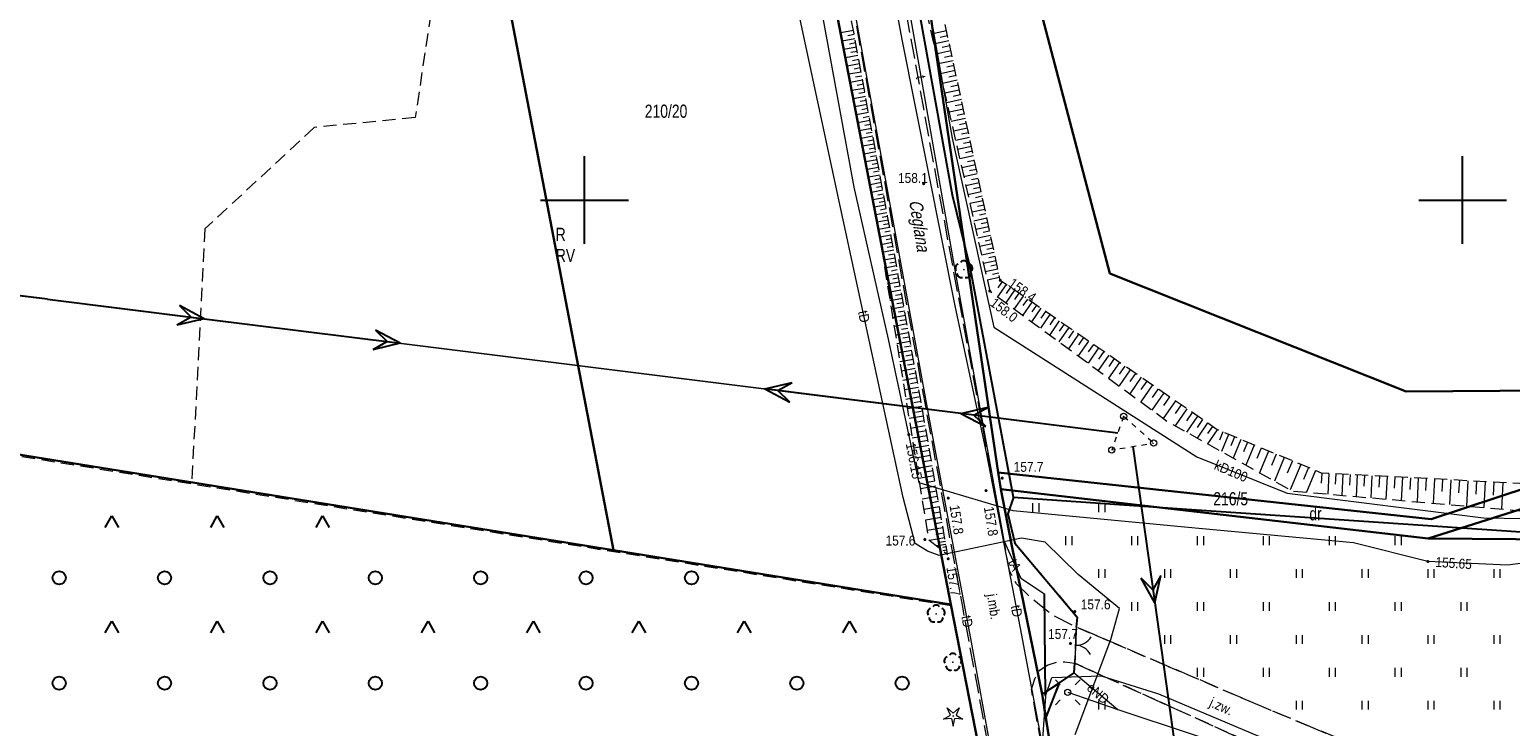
# Model space of a CAD drawing. Header units: metres. Extents: x 5548743 to 5556416, y 5707500 to 5714000.
# Tile 63 of 203: x 5554537 to 5554705, y 5709440 to 5709519. Entities that reach past the tile are written whole.
import ezdxf
from ezdxf.enums import TextEntityAlignment as Align

# ---------------------------------------------------------------- set-up
doc = ezdxf.new("R2010")
doc.units = ezdxf.units.M
doc.header["$MEASUREMENT"] = 0
for name, pattern in [('1.5_0.75', [2.25, 1.5, -0.75]), ('2.25_0.75', [3, 2.25, -0.75]), ('219-1000', [0]), ('otob_1000', [0]), ('suep_wn_1000', [0]), ('supp_1000', [1.25, 0.625, -0.625])]:
    doc.linetypes.add(name, pattern=pattern)
doc.layers.get('0').update_dxf_attribs({"color": 2, "linetype": 'CONTINUOUS', "lineweight": 5})
for name, color, linetype in [('000 Inne (niezydentyfikowane)', 7, 'CONTINUOUS'), ('209-oznaczenie konturu klasyfikacyjnego', 7, 'CONTINUOUS'), ('210-oznaczenie konturu użytku gruntowego', 7, 'CONTINUOUS'), ('211-numer działki ewidencyjnej', 7, 'CONTINUOUS'), ('217-kontur klasyfikacyjny', 7, 'CONTINUOUS'), ('218-kontur użytku gruntowego', 7, 'CONTINUOUS'), ('219-działka ewidencyjna', 7, 'CONTINUOUS'), ('994-Nazwa ulicy', 7, 'CONTINUOUS'), ('brama', 7, 'CONTINUOUS'), ('drzewo iglaste', 7, 'CONTINUOUS'), ('drzewo liściaste', 7, 'CONTINUOUS'), ('jezdnia', 7, 'CONTINUOUS'), ('jezdnia-Atr17', 7, 'CONTINUOUS'), ('latarnia', 7, 'CONTINUOUS'), ('obudowa ochronna przewodu', 7, 'CONTINUOUS'), ('ogrodzenie trwałe', 7, 'CONTINUOUS'), ('pikieta naturalna', 7, 'CONTINUOUS'), ('pikieta naturalna-Atr2', 7, 'CONTINUOUS'), ('przewód elektroenergetyczny podziemny', 7, 'CONTINUOUS'), ('przewód elektroenergetyczny podziemny-Atr1', 7, 'CONTINUOUS'), ('przewód elektroenergetyczny wysokiego napięcia', 7, 'CONTINUOUS'), ('przewód kanalizacyjny', 7, 'CONTINUOUS'), ('przewód kanalizacyjny-Atr1', 7, 'CONTINUOUS'), ('przewód telekomunikacyjny podziemny', 7, 'CONTINUOUS'), ('przewód telekomunikacyjny podziemny-Atr1', 7, 'CONTINUOUS'), ('rzedna', 7, 'CONTINUOUS'), ('rzedna-Atr2', 7, 'CONTINUOUS'), ('skarpa nieumocniona', 7, 'CONTINUOUS'), ('słup przewodów napowietrznych', 7, 'CONTINUOUS'), ('teren zalesiony', 7, 'CONTINUOUS'), ('trawnik', 7, 'CONTINUOUS'), ('Wstawianie ramki sekcyjnej z opisem', 7, 'CONTINUOUS')]:
    doc.layers.add(name, color=color, linetype=linetype)
doc.styles.get("Standard").update_dxf_attribs({"font": 'Working1250', "width": 0.75})
doc.linetypes.add('902-1000', pattern='A,5,0,[1,ksztalty.shx,S=1,R=0,X=0,Y=0],5', length=10)

# ---------------------------------------------------------------- blocks, each defined once
blk = doc.blocks.new('TU04')
at = {"color": 0, "linetype": 'Continuous', "lineweight": 13}
for p, q in [((0, 0), (0, 1)), ((0.7, 0), (0.7, 1))]:
    blk.add_line(p, q, dxfattribs=at)
blk = doc.blocks.new('SUEP3')
at = {"color": 0, "linetype": 'Continuous'}
for p, q in [((0, 0), (18.004, 0)), ((18.004, 0), (15.004, 1.125)), ((15.004, 1.125), (16.504, 0)), ((18.004, 0), (15.004, -1.125)), ((16.504, 0), (15.004, -1.125)), ((18.004, 0), (40.504, 0)), ((40.504, 0), (37.504, 1.125)), ((37.504, 1.125), (39.004, 0)), ((40.504, 0), (37.504, -1.125)), ((39.004, 0), (37.504, -1.125))]:
    blk.add_line(p, q, dxfattribs=at)
blk = doc.blocks.new('SM05')
at = {"color": 0, "linetype": 'Continuous', "lineweight": 13}
blk.add_circle((0, 0), 0.35, dxfattribs=at)
blk = doc.blocks.new('SM01')
at = {"color": 0, "linetype": 'Continuous', "lineweight": 13}
for p, q in [((-0.848, 0.848), (-1.414, 1.414)), ((0.849, 0.848), (1.414, 1.414)), ((-0.848, -0.849), (-1.414, -1.414)), ((0.849, -0.849), (1.414, -1.414))]:
    blk.add_line(p, q, dxfattribs=at)
blk.add_circle((0, 0), 0.35, dxfattribs=at)
blk = doc.blocks.new('US15')
at = {"color": 0, "linetype": 'Continuous', "lineweight": 13}
blk.add_circle((0, 0), 0.35, dxfattribs=at)
blk = doc.blocks.new('PW01')
at = {"linetype": 'Continuous', "lineweight": 13}
h = blk.add_hatch(color=0, dxfattribs=at)
edge = h.paths.add_edge_path()
edge.add_arc((0, 0), 0.18, 0, 360)
blk = doc.blocks.new('OK02')
at = {"color": 0, "linetype": 'Continuous', "lineweight": 0}
for centre, start, end in [((-2, 0), 0, 60), ((2, 0), 120, 180)]:
    blk.add_arc(centre, 2, start, end, dxfattribs=at)
blk = doc.blocks.new('OP021')
at = {"linetype": 'Continuous', "lineweight": 13}
h = blk.add_hatch(color=0, dxfattribs=at)
edge = h.paths.add_edge_path()
edge.add_arc((0, 0), 0.1, 0, 360)
at = {"color": 0, "linetype": 'Continuous', "lineweight": -3}
for centre, start, end in [((-0.476, 0.154), 110.388, 213.756), ((0, 0.5), 38.316, 141.684), ((0.476, 0.154), 326.244, 69.612), ((-0.294, -0.404), 182.272, 285.64), ((0.294, -0.404), 254.36, 357.728), ((0.294, -0.404), 254.36, 357.728)]:
    blk.add_arc(centre, 0.5, start, end, dxfattribs=at)
blk = doc.blocks.new('OP011')
at = {"linetype": 'Continuous', "lineweight": 13}
h = blk.add_hatch(color=0, dxfattribs=at)
edge = h.paths.add_edge_path()
edge.add_arc((0, 0), 0.1, 0, 360)
at = {"color": 0, "linetype": 'Continuous', "lineweight": 13}
for p, q in [((-1.099, -0.357), (-0.324, 0.105)), ((-0.324, 0.105), (-0.679, 0.935)), ((-0.679, 0.935), (0, 0.341)), ((0, 0.341), (0.679, 0.935)), ((0.679, 0.935), (0.324, 0.105)), ((0.324, 0.105), (1.099, -0.357)), ((-0.2, -0.275), (-1.099, -0.357)), ((-0.2, -0.275), (0, -1.155)), ((0, -1.155), (0.2, -0.275)), ((1.099, -0.357), (0.2, -0.275))]:
    blk.add_line(p, q, dxfattribs=at)
blk = doc.blocks.new('OTZK3')
at = {"color": 0, "linetype": 'Continuous'}
for p, q in [((-0.75, -0.433), (0, 0.866)), ((0, 0.866), (0.75, -0.433))]:
    blk.add_line(p, q, dxfattribs=at)
blk = doc.blocks.new('OTZK1')
at = {"color": 0, "linetype": 'Continuous'}
blk.add_circle((0, 0), 0.75, dxfattribs=at)
blk = doc.blocks.new('RAMKA1000K')
at = {"color": 0}
for p, q in [((195, 500), (205, 500)), ((200, 495), (200, 500)), ((295, 500), (305, 500)), ((300, 495), (300, 500)), ((200, 0), (200, 5)), ((300, 0), (300, 5)), ((195, 0), (205, 0)), ((295, 0), (305, 0))]:
    blk.add_line(p, q, dxfattribs=at)

msp = doc.modelspace()

# ---------------------------------------------------------------- linework, layer by layer
at = {"layer": '000 Inne (niezydentyfikowane)', "color": 252, "linetype": 'Continuous', "lineweight": 18, "flags": 128}
for points in [[(5554630.63, 5709519.32), (5554629.18, 5709519.06)], [(5554641.24, 5709519.29), (5554639.5, 5709518.91)], [(5554630.8, 5709518.36), (5554629.36, 5709518.1)], [(5554630.71, 5709518.84), (5554629.99, 5709518.71)], [(5554630.89, 5709517.89), (5554630.17, 5709517.75)], [(5554641.48, 5709518.14), (5554639.76, 5709517.77)], [(5554641.36, 5709518.71), (5554640.5, 5709518.53)], [(5554641.6, 5709517.57), (5554640.75, 5709517.38)], [(5554630.98, 5709517.41), (5554629.55, 5709517.15)], [(5554631.15, 5709516.46), (5554629.73, 5709516.2)], [(5554631.07, 5709516.93), (5554630.35, 5709516.8)], [(5554631.24, 5709515.99), (5554630.53, 5709515.86)], [(5554641.73, 5709517), (5554640.02, 5709516.63)], [(5554641.97, 5709515.87), (5554640.28, 5709515.51)], [(5554641.85, 5709516.43), (5554641, 5709516.25)], [(5554631.33, 5709515.52), (5554629.91, 5709515.26)], [(5554631.5, 5709514.58), (5554630.09, 5709514.32)], [(5554631.41, 5709515.05), (5554630.71, 5709514.92)], [(5554642.21, 5709514.75), (5554640.53, 5709514.39)], [(5554642.09, 5709515.31), (5554641.25, 5709515.13)], [(5554642.33, 5709514.19), (5554641.49, 5709514.01)], [(5554631.67, 5709513.64), (5554630.27, 5709513.39)], [(5554631.84, 5709512.72), (5554630.45, 5709512.46)], [(5554631.59, 5709514.11), (5554630.88, 5709513.98)], [(5554631.76, 5709513.18), (5554631.06, 5709513.05)], [(5554642.45, 5709513.64), (5554640.78, 5709513.28)], [(5554642.69, 5709512.53), (5554641.03, 5709512.18)], [(5554642.57, 5709513.09), (5554641.74, 5709512.91)], [(5554632.01, 5709511.79), (5554630.63, 5709511.54)], [(5554632.18, 5709510.88), (5554630.8, 5709510.62)], [(5554631.93, 5709512.25), (5554631.23, 5709512.13)], [(5554632.1, 5709511.33), (5554631.41, 5709511.21)], [(5554642.92, 5709511.44), (5554641.28, 5709511.09)], [(5554642.8, 5709511.99), (5554641.98, 5709511.81)], [(5554643.04, 5709510.89), (5554642.22, 5709510.72)], [(5554632.35, 5709509.96), (5554630.98, 5709509.71)], [(5554632.26, 5709510.42), (5554631.58, 5709510.29)], [(5554632.43, 5709509.51), (5554631.75, 5709509.38)], [(5554643.16, 5709510.35), (5554641.53, 5709510)], [(5554643.39, 5709509.27), (5554641.77, 5709508.93)], [(5554643.27, 5709509.81), (5554642.46, 5709509.64)], [(5554632.51, 5709509.06), (5554631.15, 5709508.81)], [(5554632.68, 5709508.15), (5554631.33, 5709507.9)], [(5554632.6, 5709508.6), (5554631.92, 5709508.48)], [(5554632.76, 5709507.7), (5554632.09, 5709507.58)], [(5554643.62, 5709508.2), (5554642.01, 5709507.86)], [(5554643.5, 5709508.74), (5554642.7, 5709508.56)], [(5554643.73, 5709507.67), (5554642.93, 5709507.5)], [(5554632.85, 5709507.26), (5554631.5, 5709507.01)], [(5554633.01, 5709506.36), (5554631.67, 5709506.12)], [(5554632.93, 5709506.81), (5554632.26, 5709506.69)], [(5554633.09, 5709505.92), (5554632.42, 5709505.8)], [(5554643.85, 5709507.14), (5554642.25, 5709506.8)], [(5554644.07, 5709506.09), (5554642.49, 5709505.75)], [(5554643.96, 5709506.61), (5554643.17, 5709506.44)], [(5554633.17, 5709505.48), (5554631.84, 5709505.23)], [(5554633.34, 5709504.59), (5554632.01, 5709504.35)], [(5554633.25, 5709505.03), (5554632.59, 5709504.91)], [(5554633.42, 5709504.15), (5554632.76, 5709504.03)], [(5554644.3, 5709505.04), (5554642.73, 5709504.7)], [(5554644.19, 5709505.56), (5554643.4, 5709505.39)], [(5554644.41, 5709504.52), (5554643.63, 5709504.35)], [(5554633.5, 5709503.72), (5554632.18, 5709503.47)], [(5554633.66, 5709502.84), (5554632.35, 5709502.6)], [(5554633.58, 5709503.28), (5554632.92, 5709503.16)], [(5554633.74, 5709502.41), (5554633.08, 5709502.29)], [(5554644.52, 5709504), (5554642.97, 5709503.67)], [(5554644.74, 5709502.97), (5554643.2, 5709502.64)], [(5554644.63, 5709503.48), (5554643.86, 5709503.32)], [(5554644.85, 5709502.46), (5554644.08, 5709502.29)], [(5554633.82, 5709501.98), (5554632.52, 5709501.74)], [(5554633.98, 5709501.11), (5554632.68, 5709500.87)], [(5554633.9, 5709501.54), (5554633.25, 5709501.42)], [(5554634.05, 5709500.68), (5554633.41, 5709500.56)], [(5554644.96, 5709501.95), (5554643.43, 5709501.62)], [(5554645.18, 5709500.93), (5554643.66, 5709500.6)], [(5554645.07, 5709501.44), (5554644.31, 5709501.27)], [(5554634.13, 5709500.25), (5554632.85, 5709500.02)], [(5554634.29, 5709499.4), (5554633.01, 5709499.17)], [(5554634.21, 5709499.83), (5554633.57, 5709499.71)], [(5554634.37, 5709498.98), (5554633.73, 5709498.86)], [(5554645.4, 5709499.92), (5554643.89, 5709499.6)], [(5554645.29, 5709500.43), (5554644.53, 5709500.26)], [(5554645.51, 5709499.42), (5554644.75, 5709499.26)], [(5554634.45, 5709498.55), (5554633.17, 5709498.32)], [(5554634.6, 5709497.71), (5554633.34, 5709497.48)], [(5554634.52, 5709498.13), (5554633.89, 5709498.02)], [(5554634.68, 5709497.29), (5554634.05, 5709497.17)], [(5554645.61, 5709498.92), (5554644.12, 5709498.6)], [(5554645.83, 5709497.93), (5554644.34, 5709497.61)], [(5554645.72, 5709498.43), (5554644.97, 5709498.27)], [(5554645.93, 5709497.44), (5554645.19, 5709497.28)], [(5554634.75, 5709496.87), (5554633.49, 5709496.64)], [(5554634.91, 5709496.01), (5554633.62, 5709495.78)], [(5554634.83, 5709496.44), (5554634.19, 5709496.32)], [(5554646.04, 5709496.95), (5554644.56, 5709496.63)], [(5554646.25, 5709495.97), (5554644.78, 5709495.66)], [(5554646.14, 5709496.46), (5554645.41, 5709496.3)], [(5554635.06, 5709495.15), (5554633.76, 5709494.91)], [(5554635.22, 5709494.27), (5554633.91, 5709494.03)], [(5554634.98, 5709495.58), (5554634.34, 5709495.46)], [(5554635.14, 5709494.71), (5554634.49, 5709494.59)], [(5554646.46, 5709495), (5554645, 5709494.69)], [(5554646.66, 5709494.04), (5554645.22, 5709493.73)], [(5554646.35, 5709495.48), (5554645.62, 5709495.33)], [(5554646.56, 5709494.52), (5554645.84, 5709494.36)], [(5554635.38, 5709493.38), (5554634.05, 5709493.14)], [(5554635.54, 5709492.49), (5554634.19, 5709492.24)], [(5554635.3, 5709493.83), (5554634.64, 5709493.71)], [(5554635.46, 5709492.94), (5554634.79, 5709492.81)], [(5554646.87, 5709493.08), (5554645.44, 5709492.78)], [(5554646.77, 5709493.56), (5554646.05, 5709493.41)], [(5554646.97, 5709492.61), (5554646.26, 5709492.45)], [(5554635.71, 5709491.58), (5554634.34, 5709491.33)], [(5554635.87, 5709490.66), (5554634.49, 5709490.41)], [(5554635.62, 5709492.03), (5554634.95, 5709491.91)], [(5554635.79, 5709491.12), (5554635.1, 5709490.99)], [(5554647.07, 5709492.13), (5554645.65, 5709491.83)], [(5554647.28, 5709491.17), (5554645.87, 5709490.86)], [(5554647.18, 5709491.66), (5554646.47, 5709491.5)], [(5554647.55, 5709490.71), (5554647.07, 5709490.01)], [(5554636.04, 5709489.72), (5554634.64, 5709489.47)], [(5554635.96, 5709490.19), (5554635.26, 5709490.07)], [(5554636.13, 5709489.25), (5554635.42, 5709489.13)], [(5554648.02, 5709490.39), (5554647.05, 5709488.98)], [(5554648.98, 5709489.73), (5554647.99, 5709488.29)], [(5554648.5, 5709490.06), (5554648.01, 5709489.35)], [(5554649.96, 5709489.06), (5554648.95, 5709487.59)], [(5554649.47, 5709489.39), (5554648.97, 5709488.67)], [(5554636.21, 5709488.78), (5554634.79, 5709488.52)], [(5554636.38, 5709487.82), (5554634.95, 5709487.56)], [(5554636.3, 5709488.3), (5554635.59, 5709488.17)], [(5554636.47, 5709487.34), (5554635.75, 5709487.21)], [(5554650.95, 5709488.37), (5554649.92, 5709486.87)], [(5554650.45, 5709488.71), (5554649.94, 5709487.97)], [(5554651.97, 5709487.67), (5554650.92, 5709486.14)], [(5554651.46, 5709488.02), (5554650.94, 5709487.26)], [(5554652.49, 5709487.31), (5554651.96, 5709486.54)], [(5554636.56, 5709486.86), (5554635.11, 5709486.59)], [(5554636.74, 5709485.88), (5554635.27, 5709485.61)], [(5554636.65, 5709486.37), (5554635.92, 5709486.24)], [(5554653.01, 5709486.95), (5554651.94, 5709485.39)], [(5554654.07, 5709486.22), (5554652.98, 5709484.63)], [(5554653.54, 5709486.59), (5554653, 5709485.8)], [(5554654.61, 5709485.85), (5554654.06, 5709485.05)], [(5554636.92, 5709484.88), (5554635.43, 5709484.61)], [(5554637.1, 5709483.88), (5554635.59, 5709483.61)], [(5554636.83, 5709485.38), (5554636.09, 5709485.25)], [(5554637.01, 5709484.38), (5554636.26, 5709484.25)], [(5554655.16, 5709485.48), (5554654.04, 5709483.85)], [(5554656.26, 5709484.72), (5554655.12, 5709483.05)], [(5554655.71, 5709485.1), (5554655.14, 5709484.28)], [(5554657.39, 5709483.94), (5554656.22, 5709482.24)], [(5554656.82, 5709484.33), (5554656.25, 5709483.49)], [(5554637.28, 5709482.86), (5554635.75, 5709482.59)], [(5554637.19, 5709483.37), (5554636.43, 5709483.24)], [(5554637.37, 5709482.35), (5554636.61, 5709482.21)], [(5554658.54, 5709483.15), (5554657.35, 5709481.42)], [(5554657.96, 5709483.54), (5554657.37, 5709482.69)], [(5554659.72, 5709482.34), (5554658.5, 5709480.57)], [(5554659.13, 5709482.74), (5554658.52, 5709481.87)], [(5554637.47, 5709481.83), (5554635.92, 5709481.55)], [(5554637.66, 5709480.79), (5554636.09, 5709480.51)], [(5554637.56, 5709481.31), (5554636.78, 5709481.17)], [(5554660.92, 5709481.51), (5554659.68, 5709479.71)], [(5554660.31, 5709481.93), (5554659.7, 5709481.03)], [(5554662.14, 5709480.67), (5554660.88, 5709478.83)], [(5554661.53, 5709481.09), (5554660.9, 5709480.18)], [(5554637.85, 5709479.73), (5554636.26, 5709479.45)], [(5554637.75, 5709480.26), (5554636.96, 5709480.12)], [(5554637.94, 5709479.2), (5554637.14, 5709479.06)], [(5554663.39, 5709479.81), (5554662.1, 5709477.93)], [(5554662.76, 5709480.24), (5554662.12, 5709479.31)], [(5554664.67, 5709478.93), (5554663.35, 5709477.01)], [(5554664.03, 5709479.37), (5554663.37, 5709478.42)], [(5554638.04, 5709478.66), (5554636.43, 5709478.37)], [(5554638.23, 5709477.58), (5554636.61, 5709477.29)], [(5554638.14, 5709478.12), (5554637.33, 5709477.98)], [(5554665.97, 5709478.03), (5554664.62, 5709476.07)], [(5554665.32, 5709478.48), (5554664.65, 5709477.51)], [(5554667.3, 5709477.12), (5554665.92, 5709475.12)], [(5554666.63, 5709477.58), (5554665.95, 5709476.59)], [(5554638.43, 5709476.49), (5554636.78, 5709476.2)], [(5554638.62, 5709475.39), (5554636.96, 5709475.1)], [(5554638.33, 5709477.04), (5554637.51, 5709476.89)], [(5554638.52, 5709475.94), (5554637.7, 5709475.79)], [(5554668.59, 5709476.23), (5554667.26, 5709474.29)], [(5554667.95, 5709476.67), (5554667.27, 5709475.67)], [(5554669.81, 5709475.39), (5554668.56, 5709473.57)], [(5554669.21, 5709475.8), (5554668.57, 5709474.86)], [(5554638.81, 5709474.27), (5554637.14, 5709473.98)], [(5554638.71, 5709474.83), (5554637.88, 5709474.69)], [(5554638.91, 5709473.71), (5554638.07, 5709473.57)], [(5554670.96, 5709474.6), (5554669.78, 5709472.88)], [(5554670.4, 5709474.99), (5554669.79, 5709474.1)], [(5554671.51, 5709474.22), (5554670.94, 5709473.39)], [(5554672.06, 5709473.84), (5554670.95, 5709472.23)], [(5554639.01, 5709473.15), (5554637.32, 5709472.86)], [(5554639.2, 5709472.02), (5554637.51, 5709471.73)], [(5554639.1, 5709472.59), (5554638.26, 5709472.44)], [(5554672.69, 5709473.58), (5554672.3, 5709472.64)], [(5554673.35, 5709473.3), (5554672.54, 5709471.35)], [(5554674.04, 5709473.02), (5554673.62, 5709472)], [(5554674.75, 5709472.72), (5554673.87, 5709470.6)], [(5554675.5, 5709472.41), (5554675.04, 5709471.31)], [(5554676.27, 5709472.09), (5554675.32, 5709469.8)], [(5554639.4, 5709470.88), (5554637.69, 5709470.59)], [(5554639.3, 5709471.45), (5554638.45, 5709471.31)], [(5554639.5, 5709470.31), (5554638.64, 5709470.16)], [(5554677.08, 5709471.75), (5554676.58, 5709470.56)], [(5554677.91, 5709471.41), (5554676.88, 5709468.93)], [(5554678.78, 5709471.04), (5554678.25, 5709469.76)], [(5554679.69, 5709470.67), (5554678.57, 5709467.99)], [(5554639.6, 5709469.73), (5554637.88, 5709469.43)], [(5554639.7, 5709469.16), (5554638.84, 5709469.01)], [(5554680.62, 5709470.28), (5554680.04, 5709468.89)], [(5554681.57, 5709469.89), (5554680.36, 5709466.99)], [(5554682.45, 5709469.52), (5554681.88, 5709468.15)], [(5554683.25, 5709469.19), (5554682.22, 5709466.71)], [(5554683.97, 5709468.9), (5554683.91, 5709467.73)], [(5554684.76, 5709468.86), (5554684.64, 5709466.5)], [(5554685.56, 5709468.82), (5554685.49, 5709467.62)], [(5554686.36, 5709468.77), (5554686.24, 5709466.36)], [(5554687.18, 5709468.73), (5554687.11, 5709467.51)], [(5554688, 5709468.69), (5554687.87, 5709466.22)], [(5554688.84, 5709468.64), (5554688.77, 5709467.4)], [(5554639.8, 5709468.58), (5554638.06, 5709468.27)], [(5554640.01, 5709467.41), (5554638.25, 5709467.1)], [(5554639.9, 5709467.99), (5554639.03, 5709467.84)], [(5554689.68, 5709468.6), (5554689.55, 5709466.08)], [(5554690.53, 5709468.55), (5554690.47, 5709467.28)], [(5554691.4, 5709468.51), (5554691.26, 5709465.93)], [(5554692.27, 5709468.46), (5554692.2, 5709467.16)], [(5554693.15, 5709468.42), (5554693.02, 5709465.78)], [(5554694.05, 5709468.37), (5554693.98, 5709467.03)], [(5554694.95, 5709468.32), (5554694.81, 5709465.62)], [(5554695.87, 5709468.27), (5554695.79, 5709466.91)], [(5554696.79, 5709468.22), (5554696.64, 5709465.46)], [(5554697.72, 5709468.18), (5554697.65, 5709466.78)], [(5554698.67, 5709468.13), (5554698.52, 5709465.3)], [(5554699.63, 5709468.08), (5554699.55, 5709466.65)], [(5554700.59, 5709468.02), (5554700.44, 5709465.13)], [(5554701.57, 5709467.97), (5554701.5, 5709466.51)], [(5554702.56, 5709467.92), (5554702.41, 5709464.96)], [(5554703.56, 5709467.87), (5554703.49, 5709466.37)], [(5554704.58, 5709467.82), (5554704.42, 5709464.79)], [(5554640.21, 5709466.23), (5554638.44, 5709465.92)], [(5554640.11, 5709466.82), (5554639.23, 5709466.67)], [(5554640.31, 5709465.64), (5554639.43, 5709465.48)], [(5554640.42, 5709465.04), (5554638.64, 5709464.73)], [(5554640.63, 5709463.85), (5554638.83, 5709463.54)], [(5554640.52, 5709464.45), (5554639.63, 5709464.29)], [(5554640.83, 5709462.65), (5554639.03, 5709462.34)], [(5554640.73, 5709463.25), (5554639.83, 5709463.09)], [(5554640.94, 5709462.06), (5554640.03, 5709461.91)], [(5554641.03, 5709461.52), (5554639.29, 5709461.22)], [(5554641.16, 5709460.77), (5554640.11, 5709460.59)], [(5554641.1, 5709461.1), (5554640.43, 5709460.98)], [(5554641.21, 5709460.48), (5554640.82, 5709460.41)], [(5554641.27, 5709460.12), (5554640.82, 5709460.04)]]:
    msp.add_lwpolyline(points, dxfattribs=at)
at = {"layer": '217-kontur klasyfikacyjny', "color": 3, "linetype": '1.5_0.75', "lineweight": 18, "flags": 128}
for points in [[(5554586.49, 5709547.91), (5554580.73, 5709509.4)], [(5554641.74, 5709453.92), (5554624.86, 5709541.35)], [(5554580.73, 5709509.4), (5554569.22, 5709508.26)], [(5554569.22, 5709508.26), (5554556.78, 5709496.72)], [(5554556.78, 5709496.72), (5554555.28, 5709467.82)], [(5554555.28, 5709467.82), (5554603.31, 5709460.1)], [(5554603.31, 5709460.1), (5554641.74, 5709453.92)]]:
    msp.add_lwpolyline(points, dxfattribs=at)
at = {"layer": '218-kontur użytku gruntowego', "color": 70, "linetype": '1.5_0.75', "lineweight": 18, "flags": 128}
for points in [[(5554586.49, 5709547.91), (5554580.73, 5709509.4)], [(5554635.85, 5709545.24), (5554647.12, 5709468.97)], [(5554647.12, 5709468.97), (5554635.85, 5709545.24)], [(5554656.24, 5709505.29), (5554646.14, 5709543.75)], [(5554646.14, 5709543.75), (5554656.24, 5709505.29)], [(5554641.74, 5709453.92), (5554624.86, 5709541.35)], [(5554624.86, 5709541.35), (5554641.74, 5709453.92)], [(5554580.73, 5709509.4), (5554569.22, 5709508.26)], [(5554569.22, 5709508.26), (5554556.78, 5709496.72)], [(5554659.82, 5709491.64), (5554656.24, 5709505.29)], [(5554656.24, 5709505.29), (5554659.82, 5709491.64)], [(5554556.78, 5709496.72), (5554555.28, 5709467.82)], [(5554693.58, 5709478.17), (5554659.82, 5709491.64)], [(5554659.82, 5709491.64), (5554693.58, 5709478.17)], [(5554696.08, 5709461.46), (5554773.37, 5709485.9)], [(5554550.35, 5709468.61), (5554490.91, 5709478.17)], [(5554741.5, 5709478.53), (5554693.58, 5709478.17)], [(5554693.58, 5709478.17), (5554741.5, 5709478.53)], [(5554741.5, 5709478.53), (5554696.44, 5709463.66)], [(5554696.44, 5709463.66), (5554741.5, 5709478.53)], [(5554696.44, 5709463.66), (5554647.12, 5709468.97)], [(5554647.12, 5709468.97), (5554647.41, 5709467.08)], [(5554647.12, 5709468.97), (5554696.44, 5709463.66)], [(5554647.41, 5709467.08), (5554647.12, 5709468.97)], [(5554555.28, 5709467.82), (5554550.35, 5709468.61)], [(5554603.31, 5709460.1), (5554555.28, 5709467.82)], [(5554555.28, 5709467.82), (5554603.31, 5709460.1)], [(5554647.41, 5709467.08), (5554696.08, 5709461.46)], [(5554647.41, 5709467.08), (5554648.67, 5709460.61)], [(5554696.08, 5709461.46), (5554647.41, 5709467.08)], [(5554648.67, 5709460.61), (5554647.41, 5709467.08)], [(5554648.67, 5709460.61), (5554652.12, 5709443.72)], [(5554652.12, 5709443.72), (5554648.67, 5709460.61)], [(5554771.07, 5709460.89), (5554696.08, 5709461.46)], [(5554641.74, 5709453.92), (5554603.31, 5709460.1)], [(5554603.31, 5709460.1), (5554641.74, 5709453.92)], [(5554651.5, 5709403.86), (5554641.74, 5709453.92)], [(5554641.74, 5709453.92), (5554651.5, 5709403.86)], [(5554652.12, 5709443.72), (5554653.12, 5709437.43)], [(5554653.12, 5709437.43), (5554652.12, 5709443.72)]]:
    msp.add_lwpolyline(points, dxfattribs=at)
at = {"layer": '219-działka ewidencyjna', "color": 94, "linetype": '219-1000', "lineweight": 30, "flags": 128}
for points in [[(5554632.15, 5709570.19), (5554647.12, 5709468.97)], [(5554586.49, 5709547.91), (5554603.31, 5709460.1)], [(5554646.14, 5709543.75), (5554659.82, 5709491.64)], [(5554624.86, 5709541.35), (5554641.74, 5709453.92)], [(5554659.82, 5709491.64), (5554693.58, 5709478.17)], [(5554773.37, 5709485.9), (5554696.08, 5709461.46)], [(5554490.91, 5709478.17), (5554603.31, 5709460.1)], [(5554693.58, 5709478.17), (5554741.5, 5709478.53)], [(5554741.5, 5709478.53), (5554696.44, 5709463.66)], [(5554647.12, 5709468.97), (5554647.41, 5709467.08)], [(5554647.12, 5709468.97), (5554696.44, 5709463.66)], [(5554647.41, 5709467.08), (5554696.08, 5709461.46)], [(5554647.41, 5709467.08), (5554648.67, 5709460.61)], [(5554648.67, 5709460.61), (5554652.12, 5709443.72)], [(5554696.08, 5709461.46), (5554771.07, 5709460.89)], [(5554641.74, 5709453.92), (5554603.31, 5709460.1)], [(5554651.5, 5709403.86), (5554641.74, 5709453.92)], [(5554652.12, 5709443.72), (5554653.12, 5709437.43)]]:
    msp.add_lwpolyline(points, dxfattribs=at)
at = {"layer": 'brama', "color": 252, "linetype": 'otob_1000', "lineweight": 18, "flags": 128}
msp.add_lwpolyline([(5554656, 5709451.36), (5554655.85, 5709447.23)], dxfattribs=at)
at = {"layer": 'jezdnia', "color": 252, "linetype": '2.25_0.75', "lineweight": 18, "flags": 128}
for points in [[(5554658.91, 5709371.87), (5554664.53, 5709372.48), (5554659.59, 5709396.48), (5554650.9, 5709444.26), (5554651.28, 5709445.47), (5554651.86, 5709446.44), (5554652.7, 5709447.03), (5554653.9, 5709447.4), (5554654.71, 5709447.41), (5554655.85, 5709447.23), (5554656, 5709451.36), (5554653.44, 5709452.64), (5554652, 5709453.72), (5554650.59, 5709454.9), (5554649.2, 5709456.29), (5554648.4, 5709457.78), (5554639.8, 5709504.06), (5554632.33, 5709545.21), (5554629.23, 5709561.24), (5554627.12, 5709570.55), (5554621.55, 5709603.11), (5554618.97, 5709615.17), (5554615.23, 5709635.78), (5554612.33, 5709652.7), (5554606.36, 5709651.55), (5554608.39, 5709640.6), (5554611.47, 5709624.79), (5554615.91, 5709599.59), (5554620.58, 5709573.98), (5554624.02, 5709556.46), (5554630.29, 5709523.6), (5554636.37, 5709489.81), (5554643.04, 5709453.66), (5554650.3, 5709414.32)], [(5554655.85, 5709447.23), (5554676.6, 5709437.82), (5554685.33, 5709434.23), (5554692.83, 5709431.86), (5554692.5, 5709432.29), (5554704.87, 5709428.45), (5554705.72, 5709431.93), (5554693.8, 5709436.12), (5554686.67, 5709438.35), (5554678.15, 5709441.88), (5554656, 5709451.36)]]:
    msp.add_lwpolyline(points, close=True, dxfattribs=at)
at = {"layer": 'obudowa ochronna przewodu', "color": 252, "linetype": 'Continuous', "lineweight": 25, "flags": 128}
msp.add_lwpolyline([(5554652.51, 5709443.5), (5554652.39, 5709455.14)], dxfattribs=at)
at = {"layer": 'ogrodzenie trwałe', "color": 252, "linetype": '902-1000', "lineweight": 25, "flags": 128}
for points in [[(5554648.86, 5709466.15), (5554643.91, 5709492.37), (5554641.9, 5709500.57), (5554630.47, 5709563.93), (5554629.61, 5709579.45), (5554629.45, 5709582.41), (5554624.87, 5709615.48)], [(5554648.86, 5709466.15), (5554648.23, 5709464.25), (5554649.01, 5709460.91), (5554656.12, 5709452.5), (5554656, 5709451.36)], [(5554648.86, 5709466.15), (5554669.68, 5709464.7), (5554706.67, 5709462.2), (5554726.29, 5709461.38), (5554756.89, 5709461.32), (5554778.66, 5709461.29), (5554805.35, 5709454.43), (5554810.55, 5709460.19), (5554840.58, 5709457.83), (5554834.53, 5709422.53), (5554832.35, 5709410.28), (5554831.48, 5709406.36), (5554825.25, 5709374.48), (5554810.05, 5709296.6), (5554795.08, 5709306.35), (5554793.8, 5709300.1), (5554775, 5709313.63), (5554743.52, 5709348.14), (5554699.15, 5709349.73)], [(5554654.11, 5709445), (5554655.76, 5709446.15), (5554655.85, 5709447.23)], [(5554652.56, 5709440.96), (5554652.12, 5709443.72), (5554654.11, 5709445)], [(5554652.56, 5709440.96), (5554654.11, 5709445)], [(5554653.12, 5709437.43), (5554652.56, 5709440.96)]]:
    msp.add_lwpolyline(points, dxfattribs=at)
at = {"layer": 'przewód elektroenergetyczny podziemny', "color": 1, "linetype": 'Continuous', "lineweight": 18, "flags": 128}
for points in [[(5554655.76, 5709446.15), (5554660.74, 5709441.96)], [(5554655.04, 5709443.92), (5554660.74, 5709441.96)], [(5554660.74, 5709441.96), (5554677.46, 5709436.41), (5554693.1, 5709431.56), (5554704.45, 5709426.73), (5554725.13, 5709416.15), (5554733.57, 5709413.73), (5554739.56, 5709410.89)]]:
    msp.add_lwpolyline(points, dxfattribs=at)
at = {"layer": 'przewód elektroenergetyczny wysokiego napięcia', "color": 1, "linetype": 'suep_wn_1000', "lineweight": 18, "flags": 128}
for points in [[(5554432.45, 5709501.36), (5554538.84, 5709488.72)], [(5554538.84, 5709488.72), (5554660.73, 5709473.44)], [(5554660.73, 5709473.44), (5554538.84, 5709488.72)], [(5554662.44, 5709471.93), (5554679.64, 5709349.23)]]:
    msp.add_lwpolyline(points, dxfattribs=at)
at = {"layer": 'przewód kanalizacyjny', "color": 34, "linetype": 'Continuous', "lineweight": 18, "flags": 128}
for points in [[(5554733.3, 5709581.48), (5554720.41, 5709580.12), (5554678.09, 5709577.67), (5554631.02, 5709575.06), (5554632.06, 5709562.27), (5554637.77, 5709530.33), (5554641.89, 5709507.04), (5554646.63, 5709485.5), (5554669.73, 5709470.74), (5554680.04, 5709466.6), (5554702.39, 5709463.79), (5554740.29, 5709463.2), (5554750.88, 5709463.87), (5554780.95, 5709464.28)], [(5554842.08, 5709417.3), (5554842.25, 5709418.4), (5554836.18, 5709419.49), (5554838.34, 5709436.39), (5554839.81, 5709447.98), (5554797.81, 5709452.3), (5554792.63, 5709452.85), (5554781.04, 5709459.81), (5554757.59, 5709458.92), (5554751.48, 5709459.42), (5554713.96, 5709459.18), (5554710.97, 5709459.16), (5554705.12, 5709458.41), (5554696.05, 5709458.82), (5554687.58, 5709460.94), (5554668.34, 5709462.72), (5554648.81, 5709464.6), (5554638.11, 5709467.77), (5554634.62, 5709484.16), (5554630.72, 5709501.47), (5554626.03, 5709527), (5554621.64, 5709547.97)]]:
    msp.add_lwpolyline(points, dxfattribs=at)
at = {"layer": 'przewód telekomunikacyjny podziemny', "color": 30, "linetype": 'Continuous', "lineweight": 18, "flags": 128}
for points in [[(5554612.33, 5709652.7), (5554619.55, 5709609.98), (5554623.12, 5709589.54), (5554629.02, 5709556.89), (5554636.14, 5709518.27), (5554642.17, 5709487.96), (5554645.79, 5709471.05), (5554649.61, 5709451.24), (5554662.91, 5709380.65), (5554664.92, 5709368.69), (5554670.16, 5709351.61), (5554673.16, 5709333.79), (5554678.66, 5709299.63), (5554685.34, 5709263.51), (5554690.84, 5709235.53), (5554692.14, 5709229.68), (5554697.24, 5709225.07)], [(5554617.57, 5709627.13), (5554626.14, 5709581.23), (5554633.6, 5709540.88), (5554642.21, 5709491.81), (5554647.76, 5709461.21), (5554649.7, 5709456.93), (5554652.39, 5709455.14), (5554652.51, 5709443.5)], [(5554611.99, 5709620), (5554619.29, 5709585.94), (5554626.13, 5709546.96), (5554633.52, 5709506.36), (5554639.31, 5709474.86), (5554643.97, 5709450.04), (5554648.73, 5709423.61), (5554655.96, 5709386.68), (5554660.9, 5709362.42)], [(5554655.88, 5709439.12), (5554659.95, 5709449.93), (5554660.94, 5709453.48), (5554656.22, 5709457.33), (5554652.46, 5709461.03), (5554649.77, 5709461.48), (5554640.41, 5709459.52), (5554639.06, 5709459.99), (5554637.68, 5709460.86), (5554636.3, 5709466.1), (5554629.15, 5709499.15), (5554621.43, 5709535.3), (5554620.77, 5709538.78), (5554619.29, 5709542.63), (5554617.62, 5709548.65)], [(5554652.51, 5709443.5), (5554653.23, 5709445.6), (5554658.84, 5709445.78), (5554665.36, 5709443.75), (5554692.5, 5709432.29), (5554732.02, 5709418.51), (5554744.31, 5709415.37), (5554751.75, 5709414.21), (5554752.44, 5709418.55), (5554774.63, 5709416.61), (5554793.76, 5709413.67)], [(5554652.51, 5709443.5), (5554652.12, 5709438.04), (5554653.08, 5709431.98), (5554658.59, 5709404.37), (5554665.46, 5709370.64), (5554666.22, 5709366.41), (5554669.17, 5709352.45), (5554672.81, 5709333.76), (5554674.25, 5709325.93), (5554679.24, 5709299.24), (5554680.58, 5709291.84), (5554680.9, 5709290.42), (5554686.68, 5709259.86), (5554688.73, 5709249.23), (5554691.59, 5709233.9), (5554692.6, 5709230.4), (5554697.27, 5709225.75)]]:
    msp.add_lwpolyline(points, dxfattribs=at)
at = {"layer": 'skarpa nieumocniona', "color": 252, "linetype": '1.5_0.75', "lineweight": 18, "flags": 128}
for points in [[(5554613.55, 5709609.8), (5554614.32, 5709602.15), (5554615.19, 5709593.89), (5554615.72, 5709590.64), (5554621.43, 5709560.7), (5554623.75, 5709547.62), (5554624.93, 5709541.12), (5554633.42, 5709497.04), (5554638.83, 5709463.53), (5554639.21, 5709461.28), (5554641.36, 5709459.63), (5554638.26, 5709477.44), (5554634.52, 5709498.15), (5554628.08, 5709533.17), (5554624.15, 5709554.27), (5554618.08, 5709585.95)], [(5554613.55, 5709609.8), (5554614.32, 5709602.15), (5554615.19, 5709593.89), (5554615.72, 5709590.64), (5554621.43, 5709560.7), (5554623.75, 5709547.62), (5554624.93, 5709541.12), (5554633.42, 5709497.04), (5554638.83, 5709463.53), (5554639.21, 5709461.28), (5554641.36, 5709459.63), (5554638.26, 5709477.44), (5554634.52, 5709498.15), (5554628.08, 5709533.17), (5554624.15, 5709554.27), (5554618.08, 5709585.95)], [(5554639.86, 5709525.68), (5554638.55, 5709523.11), (5554646.15, 5709489.64), (5554666.4, 5709474.77), (5554680.61, 5709466.85), (5554713.88, 5709463.97), (5554734.35, 5709464.7), (5554753.99, 5709466.09), (5554754.78, 5709486.6), (5554755.38, 5709511.33), (5554755.81, 5709536.31), (5554756.26, 5709561.22), (5554756.74, 5709573.25), (5554755.99, 5709576.62), (5554752.46, 5709580.51), (5554746.98, 5709581.26), (5554708.92, 5709579.01), (5554678.41, 5709577.32), (5554643.89, 5709575.14), (5554636.03, 5709570.89), (5554631.69, 5709562.74), (5554634.42, 5709562.31), (5554638.29, 5709569.5), (5554652.29, 5709573.53), (5554679.25, 5709573.91), (5554708.96, 5709575.66), (5554732.15, 5709576.75), (5554746.94, 5709577.34), (5554751.11, 5709575.48), (5554753.07, 5709571.52), (5554752.58, 5709561.31), (5554752.04, 5709536.31), (5554751.1, 5709511.64), (5554750.74, 5709486.44), (5554750.33, 5709468.45), (5554734.38, 5709467.88), (5554713.81, 5709467.33), (5554683.94, 5709468.9), (5554672.06, 5709473.84), (5554647.35, 5709490.85)], [(5554639.86, 5709525.68), (5554638.55, 5709523.11), (5554646.15, 5709489.64), (5554666.4, 5709474.77), (5554680.61, 5709466.85), (5554713.88, 5709463.97), (5554734.35, 5709464.7), (5554753.99, 5709466.09), (5554754.78, 5709486.6), (5554755.38, 5709511.33), (5554755.81, 5709536.31), (5554756.26, 5709561.22), (5554756.74, 5709573.25), (5554755.99, 5709576.62), (5554752.46, 5709580.51), (5554746.98, 5709581.26), (5554708.92, 5709579.01), (5554678.41, 5709577.32), (5554643.89, 5709575.14), (5554636.03, 5709570.89), (5554631.69, 5709562.74), (5554634.42, 5709562.31), (5554638.29, 5709569.5), (5554652.29, 5709573.53), (5554679.25, 5709573.91), (5554708.96, 5709575.66), (5554732.15, 5709576.75), (5554746.94, 5709577.34), (5554751.11, 5709575.48), (5554753.07, 5709571.52), (5554752.58, 5709561.31), (5554752.04, 5709536.31), (5554751.1, 5709511.64), (5554750.74, 5709486.44), (5554750.33, 5709468.45), (5554734.38, 5709467.88), (5554713.81, 5709467.33), (5554683.94, 5709468.9), (5554672.06, 5709473.84), (5554647.35, 5709490.85)]]:
    msp.add_lwpolyline(points, close=True, dxfattribs=at)
at = {"layer": 'słup przewodów napowietrznych', "color": 252, "linetype": 'supp_1000', "lineweight": 18, "flags": 128}
for points in [[(5554661.4, 5709475.36), (5554660.05, 5709471.53), (5554664.82, 5709472.32)], [(5554661.4, 5709475.36), (5554664.82, 5709472.32)]]:
    msp.add_lwpolyline(points, dxfattribs=at)
at = {"layer": 'teren zalesiony', "color": 3, "linetype": '1.5_0.75', "lineweight": 18, "flags": 128}
msp.add_lwpolyline([(5554677.26, 5709263.47), (5554651.5, 5709403.86), (5554641.75, 5709453.76), (5554550.35, 5709468.43), (5554462.74, 5709482.49), (5554433.1, 5709257.27), (5554664.37, 5709223.95), (5554674.34, 5709223.88), (5554680.38, 5709228.29)], close=True, dxfattribs=at)
at = {"layer": 'trawnik', "color": 252, "linetype": '1.5_0.75', "lineweight": 18, "flags": 128}
msp.add_lwpolyline([(5554727.64, 5709450.9), (5554724.68, 5709426.59), (5554757.87, 5709416.95), (5554772.01, 5709415.25), (5554773.26, 5709459.06), (5554780.18, 5709458.78), (5554779.96, 5709450.74), (5554781.85, 5709450.62), (5554781.69, 5709437.99), (5554784.8, 5709437.78), (5554784.01, 5709414.2), (5554789.75, 5709408.83), (5554792.17, 5709408.15), (5554790.41, 5709387.57), (5554802.8, 5709386.67), (5554801.44, 5709375.64), (5554800.91, 5709357.82), (5554768.14, 5709356.77), (5554769.12, 5709369.01), (5554770.38, 5709389.28), (5554738.04, 5709391.38), (5554730.86, 5709389.46), (5554722.77, 5709390.26), (5554724.65, 5709413.05), (5554732.69, 5709412.52), (5554739.64, 5709412.03), (5554753.51, 5709411.17), (5554753.66, 5709414.48), (5554704.87, 5709428.45), (5554692.5, 5709432.29), (5554692.83, 5709431.86), (5554685.33, 5709434.23), (5554676.6, 5709437.82), (5554655.85, 5709447.23), (5554655.76, 5709446.15), (5554654.11, 5709445), (5554652.56, 5709440.96), (5554653.12, 5709437.43), (5554677.02, 5709433.31), (5554717.41, 5709419.25), (5554717.54, 5709416.42), (5554717.62, 5709414.65), (5554719.64, 5709370.88), (5554743.52, 5709348.14), (5554775, 5709313.63), (5554793.8, 5709300.1), (5554795.08, 5709306.35), (5554810.05, 5709296.6), (5554825.25, 5709374.48), (5554831.48, 5709406.36), (5554832.35, 5709410.28), (5554832.75, 5709412.56), (5554839.74, 5709414.78), (5554840.51, 5709419.62), (5554834.53, 5709422.53), (5554797.11, 5709426.1), (5554790.45, 5709426.67), (5554790.88, 5709431.27), (5554797.87, 5709441.66), (5554798.47, 5709447.83), (5554793.98, 5709449.73), (5554780.18, 5709458.78), (5554780.49, 5709460.82), (5554771.07, 5709460.89), (5554696.08, 5709461.46), (5554665.48, 5709465), (5554649.95, 5709466.04), (5554648.86, 5709466.15), (5554648.23, 5709464.25), (5554649.01, 5709460.91), (5554656.12, 5709452.5), (5554656, 5709451.36), (5554678.15, 5709441.88), (5554686.67, 5709438.35), (5554693.8, 5709436.12), (5554705.72, 5709431.93), (5554709.18, 5709453.37)], close=True, dxfattribs=at)

# ---------------------------------------------------------------- block references
at = {"layer": 'brama', "color": 252, "linetype": 'Continuous', "lineweight": 18, "rotation": 267.92}
msp.add_blockref('OK02', (5554655.925, 5709449.295), dxfattribs=at)
at = {"layer": 'drzewo iglaste', "color": 94, "linetype": 'Continuous', "lineweight": 18}
msp.add_blockref('OP011', (5554641.99, 5709441.22), dxfattribs=at)
at = {"layer": 'drzewo liściaste', "color": 3, "linetype": 'Continuous', "lineweight": 18}
for p in [(5554643.21, 5709492.07), (5554640.05, 5709452.85), (5554641.95, 5709447.35)]:
    msp.add_blockref('OP021', p, dxfattribs=at)
at = {"layer": 'latarnia', "color": 252, "linetype": 'Continuous', "lineweight": 18}
msp.add_blockref('SM01', (5554655.04, 5709443.92), dxfattribs=at)
at = {"layer": 'pikieta naturalna', "color": 252, "linetype": 'Continuous', "lineweight": 13}
for p in [(5554638.63, 5709501.86), (5554647.35, 5709490.85), (5554646.15, 5709489.64), (5554645.73, 5709466.9), (5554647.57, 5709468.32), (5554641.43, 5709466.05), (5554638.77, 5709461.32), (5554641.42, 5709459.13), (5554655.84, 5709453.12), (5554655.34, 5709449.48)]:
    msp.add_blockref('PW01', p, dxfattribs=at)
at = {"layer": 'przewód elektroenergetyczny wysokiego napięcia', "color": 1, "linetype": 'Continuous', "lineweight": 18}
for p, rotation in [((5554538.84, 5709488.72), 173.225), ((5554538.84, 5709488.72), 352.855), ((5554660.73, 5709473.44), 172.855), ((5554662.44, 5709471.93), 277.98)]:
    msp.add_blockref('SUEP3', p, dxfattribs=dict(at, rotation=rotation))
at = {"layer": 'rzedna', "color": 34, "linetype": 'Continuous', "lineweight": 18}
for p in [(5554636.94, 5709473.28), (5554696.05, 5709458.82)]:
    msp.add_blockref('PW01', p, dxfattribs=at)
at = {"layer": 'słup przewodów napowietrznych', "color": 252, "linetype": 'Continuous', "lineweight": 18}
for name, p in [('SM05', (5554661.4, 5709475.36)), ('SM05', (5554664.82, 5709472.32)), ('SM05', (5554660.05, 5709471.53)), ('US15', (5554655.04, 5709443.92))]:
    msp.add_blockref(name, p, dxfattribs=at)
at = {"layer": 'teren zalesiony', "color": 3, "linetype": 'Continuous', "lineweight": 18}
for name, p in [('OTZK3', (5554546.186, 5709463.146)), ('OTZK3', (5554558.186, 5709463.146)), ('OTZK3', (5554570.186, 5709463.146)), ('OTZK1', (5554540.186, 5709456.966)), ('OTZK1', (5554552.186, 5709456.966)), ('OTZK1', (5554564.186, 5709456.966)), ('OTZK1', (5554576.186, 5709456.966)), ('OTZK1', (5554588.186, 5709456.966)), ('OTZK1', (5554600.186, 5709456.966)), ('OTZK1', (5554612.186, 5709456.966)), ('OTZK3', (5554546.186, 5709451.146)), ('OTZK3', (5554558.186, 5709451.146)), ('OTZK3', (5554570.186, 5709451.146)), ('OTZK3', (5554582.186, 5709451.146)), ('OTZK3', (5554594.186, 5709451.146)), ('OTZK3', (5554606.186, 5709451.146)), ('OTZK3', (5554618.186, 5709451.146)), ('OTZK3', (5554630.186, 5709451.146)), ('OTZK1', (5554540.186, 5709444.966)), ('OTZK1', (5554552.186, 5709444.966)), ('OTZK1', (5554564.186, 5709444.966)), ('OTZK1', (5554576.186, 5709444.966)), ('OTZK1', (5554588.186, 5709444.966)), ('OTZK1', (5554600.186, 5709444.966)), ('OTZK1', (5554612.186, 5709444.966)), ('OTZK1', (5554624.186, 5709444.966)), ('OTZK1', (5554636.186, 5709444.966))]:
    msp.add_blockref(name, p, dxfattribs=at)
at = {"layer": 'trawnik', "color": 252, "linetype": 'Continuous', "lineweight": 18}
for p in [(5554651.079, 5709464.449), (5554658.579, 5709464.449), (5554654.829, 5709460.699), (5554662.329, 5709460.699), (5554669.829, 5709460.699), (5554677.329, 5709460.699), (5554684.829, 5709460.699), (5554692.329, 5709460.699), (5554658.579, 5709456.949), (5554666.079, 5709456.949), (5554673.579, 5709456.949), (5554681.079, 5709456.949), (5554688.579, 5709456.949), (5554696.079, 5709456.949), (5554703.579, 5709456.949), (5554662.329, 5709453.199), (5554669.829, 5709453.199), (5554677.329, 5709453.199), (5554684.829, 5709453.199), (5554692.329, 5709453.199), (5554699.829, 5709453.199), (5554666.079, 5709449.449), (5554673.579, 5709449.449), (5554681.079, 5709449.449), (5554688.579, 5709449.449), (5554696.079, 5709449.449), (5554703.579, 5709449.449), (5554669.829, 5709445.699), (5554677.329, 5709445.699), (5554684.829, 5709445.699), (5554692.329, 5709445.699), (5554699.829, 5709445.699), (5554658.579, 5709441.949), (5554681.079, 5709441.949), (5554688.579, 5709441.949), (5554696.079, 5709441.949), (5554703.579, 5709441.949)]:
    msp.add_blockref('TU04', p, dxfattribs=at)
at = {"layer": 'Wstawianie ramki sekcyjnej z opisem', "color": 8, "linetype": 'Continuous', "lineweight": 5}
for p in [(5554400, 5709500), (5554400, 5709500), (5554400, 5709500), (5554400, 5709500), (5554400, 5709000), (5554400, 5709000), (5554400, 5709000), (5554400, 5709000)]:
    msp.add_blockref('RAMKA1000K', p, dxfattribs=at)

# ---------------------------------------------------------------- texts
at = {"layer": '209-oznaczenie konturu klasyfikacyjnego', "color": 70, "linetype": 'Continuous', "lineweight": 18, "width": 0.79}
msp.add_text('RV', height=1.5, dxfattribs=at).set_placement((5554596.74, 5709494.44), align=Align.TOP_LEFT)
at = {"layer": '210-oznaczenie konturu użytku gruntowego', "color": 70, "linetype": 'Continuous', "lineweight": 18, "width": 0.79}
for s, p in [('R', (5554596.72, 5709495.34)), ('dr', (5554682.55, 5709463.51))]:
    msp.add_text(s, height=1.5, dxfattribs=at).set_placement(p)
at = {"layer": '211-numer działki ewidencyjnej', "color": 94, "linetype": 'Continuous', "lineweight": 30, "width": 0.79}
msp.add_text('210/20', height=1.5, dxfattribs=at).set_placement((5554606.87, 5709510.87), align=Align.TOP_LEFT)
msp.add_text('216/5', height=1.5, dxfattribs=at).set_placement((5554671.61, 5709465.22))
at = {"layer": '994-Nazwa ulicy', "color": 252, "linetype": 'Continuous', "lineweight": 18, "oblique": 15, "width": 0.79}
msp.add_text('Ceglana', height=1.5, rotation=278.899, dxfattribs=at).set_placement((5554637.71, 5709500.03), align=Align.MIDDLE_LEFT)
at = {"layer": 'jezdnia-Atr17', "color": 252, "width": 0.9}
for s, rotation, p in [('j.mb.', 279.142, (5554645.82, 5709455.05)), ('j.zw.', 335.509, (5554671.07, 5709442.37))]:
    msp.add_text(s, height=1.125, rotation=rotation, dxfattribs=at).set_placement(p)
at = {"layer": 'pikieta naturalna-Atr2', "color": 252, "width": 0.9}
msp.add_text('158.1', height=1.125, dxfattribs=at).set_placement((5554635.71, 5709502.51), align=Align.MIDDLE_LEFT)
for s, rotation, p in [('158.4', 324.142, (5554648.51, 5709490.73)), ('158.0', 322.391, (5554646.44, 5709488.51))]:
    msp.add_text(s, height=1.125, rotation=rotation, dxfattribs=at).set_placement(p, align=Align.MIDDLE_LEFT)
for s, p in [('157.7', (5554648.88, 5709469.04)), ('157.6', (5554634.29, 5709460.64)), ('157.6', (5554656.52, 5709453.37)), ('157.7', (5554652.8, 5709450))]:
    msp.add_text(s, height=1.125, dxfattribs=at).set_placement(p)
for s, rotation, p in [('157.8', 278.592, (5554641.57, 5709465.18)), ('157.8', 278.974, (5554645.48, 5709464.99)), ('157.7', 279.142, (5554641.21, 5709458.15))]:
    msp.add_text(s, height=1.125, rotation=rotation, dxfattribs=at).set_placement(p)
at = {"layer": 'przewód elektroenergetyczny podziemny-Atr1', "color": 1, "width": 0.9}
msp.add_text('eND', height=1.125, rotation=318.615, dxfattribs=at).set_placement((5554657.48, 5709444.7), align=Align.MIDDLE_LEFT)
at = {"layer": 'przewód kanalizacyjny-Atr1', "color": 34, "width": 0.9}
msp.add_text('kD100', height=1.125, rotation=336.828, dxfattribs=at).set_placement((5554671.84, 5709469.89), align=Align.MIDDLE_LEFT)
at = {"layer": 'przewód telekomunikacyjny podziemny-Atr1', "color": 30, "width": 0.9}
for s, rotation, p in [('t', 278.636, (5554638.29, 5709514.18)), ('tD', 280.911, (5554631.7, 5709487.39)), ('tA', 293.07, (5554648.75, 5709459.01)), ('t', 293.07, (5554648.75, 5709459.01)), ('tD', 279.588, (5554649.11, 5709453.85)), ('tD', 279.343, (5554643.48, 5709452.66))]:
    msp.add_text(s, height=1.125, rotation=rotation, dxfattribs=at).set_placement(p, align=Align.MIDDLE_LEFT)
at = {"layer": 'rzedna-Atr2', "color": 34, "width": 0.9}
for s, rotation, p in [('156.15', 280.699, (5554637.14, 5709472.32)), ('155.65', 356.081, (5554696.92, 5709458.78))]:
    msp.add_text(s, height=1.125, rotation=rotation, dxfattribs=at).set_placement(p, align=Align.MIDDLE_LEFT)

doc.saveas('drawing.dxf')
